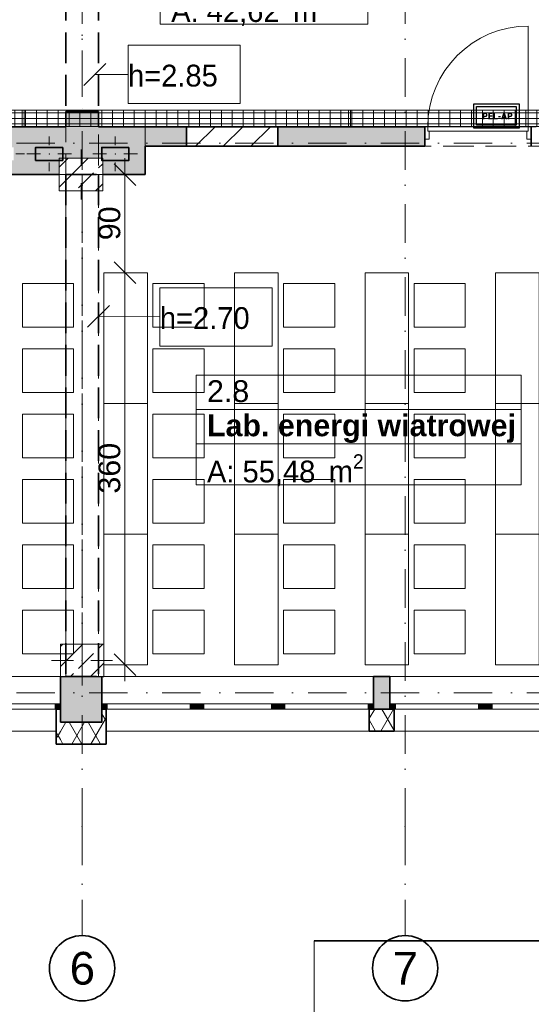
# Model space of a CAD drawing. Header units: millimetres. Extents: x 82175 to 237000, y 24756 to 471700.
# Tile 82 of 256: x 115846 to 120550, y 232169 to 241211. Entities that reach past the tile are written whole.
import ezdxf
from ezdxf.enums import TextEntityAlignment as Align

# ---------------------------------------------------------------- set-up
doc = ezdxf.new("R2010")
doc.units = ezdxf.units.MM
doc.header["$XCLIPFRAME"] = 2
doc.linetypes.add('Krawędzie ukryte', pattern=[3.912222, 2.822222, -1.09])
doc.linetypes.add('Kropki i Kreski', pattern=[6.702778, 3.527778, -1.763889, 0, -1.411111])
for name, color, linetype, lineweight in [('#_EL - opis', 7, 'Continuous', 20), ('#EL-IT', 4, 'Continuous', 35), ('2DE_PRO_Cblf304L', 30, 'Continuous', 15), ('arch tabela_Nr_Pióra__100', 7, 'Continuous', 20), ('CP_DETAL', 33, 'Continuous', 9)]:
    doc.layers.add(name, color=color, linetype=linetype, lineweight=lineweight)
for name, color, linetype in [('#EL - PELAP', 196, 'Continuous'), ('- A - ocieplenie', 8, 'Continuous'), ('- strefy pomieszczeń', 8, 'Continuous'), ('Drzwi Archicad', 8, 'Continuous'), ('Konstrukcja - Belki', 8, 'Continuous'), ('Konstrukcja - Przegroda Strukt.', 8, 'Continuous'), ('Konstrukcja - Siatka mod', 8, 'Continuous'), ('Konstrukcja - Stropy', 8, 'Continuous'), ('Konstrukcja - Słupy', 8, 'Continuous'), ('Konstrukcja - Ściany nośne wew..P', 8, 'Continuous'), ('Konstrukcja - Ściany zewnętrzne', 8, 'Continuous'), ('Okna Archicada', 8, 'Continuous'), ('Opisy - Etykiety', 8, 'Continuous'), ('PIONY INST', 8, 'Continuous'), ('Wnętrze - Umeblowanie', 8, 'Continuous')]:
    doc.layers.add(name, color=color, linetype=linetype)
doc.styles.add('CP_ATTR', font='ARIAL.TTF')
doc.styles.add('OP_100', font='ARIALN.TTF', dxfattribs={"width": 0.8, "height": 20})
doc.styles.get("Standard").update_dxf_attribs({"font": 'arial.ttf'})
doc.styles.add('STYL_AUTOMATYCZNY_1', font='arial.ttf')
doc.styles.add('STYL_AUTOMATYCZNY_2', font='arial.ttf')
doc.styles.add('STYL_AUTOMATYCZNY_4', font='arial.ttf')
doc.styles.add('STYL_AUTOMATYCZNY_5', font='txt')
doc.styles.add('STYL_AUTOMATYCZNY_6', font='txt')
picture_1 = doc.add_image_def('image1.tif', size_in_pixel=(2126, 2126))
pattern_1 = [(60, (-135208.59, 523986.62), (-129.90381, 75), []), (120, (-135208.59, 523986.62), (129.90381, 75), [])]
pattern_2 = [(45, (-135208.59, 523986.62), (-183.84776, 183.84776), []), (45, (-135300.5, 524078.54), (-183.84776, 183.84776), [195, -65])]

# ---------------------------------------------------------------- blocks, each defined once
blk = doc.blocks.new('2Dcblfmark100')
at = {"color": 3}
for p, q in [((-10, -50), (-10, 50)), ((10, -50), (10, 50))]:
    blk.add_line(p, q, dxfattribs=at)
blk = doc.blocks.new('2dcblf_korcf105v_b150_h105_5tuykf4')
at = {"layer": 'CP_DETAL'}
h = blk.add_hatch(dxfattribs=at)
h.set_pattern_fill('_USER', color=256, scale=100, angle=90, style=0, pattern_type=0)
h.set_pattern_definition([(90, (-3e-14, 0), (-100, 6e-15), [])])
h.paths.add_polyline_path([(0, 75), (11260, 75), (11260, -75), (0, -75)])
for p, q in [((0, 75), (11260, 75)), ((0, -75), (11260, -75))]:
    blk.add_line(p, q)
for p, q in [((11260, 50), (0, 50)), ((0, 0), (11260, 0)), ((11260, -50), (0, -50))]:
    blk.add_line(p, q, dxfattribs=at)
at = {"yscale": 1.5}
for p in [(3000, 0), (6000, 0)]:
    blk.add_blockref('2Dcblfmark100', p, dxfattribs=at)
at = {"linetype": 'ByBlock', "style": 'CP_ATTR', "flags": 9}
for tag in ['NAME', 'NUMBER', 'GROUP', 'ORDER-NO', 'PRODUCER', 'COUPLERS', 'MOUNTDIST', 'MOUNTINGS', 'OTHER', 'WEIGHT', 'DIVIDER', 'COVER']:
    blk.add_attdef(tag, text='', height=0.00005, dxfattribs=at).set_placement((-0.1, 0), align=Align.MIDDLE_LEFT)
blk = doc.blocks.new('16C009C')
blk.add_lwpolyline([(-39.6, -170.5), (-404.1, -170.5), (-404.1, 0), (-39.6, 0)], close=True)
at = {"insert": (-72.6, -86.7), "char_height": 60, "width": 184.866, "attachment_point": 6}
blk.add_mtext('\\fTahoma|b1|i0|c238;\\A1;PEL-AP', dxfattribs=at)
blk = doc.blocks.new('pel-ap')
at = {"layer": '#EL - PELAP', "color": 2}
blk.add_lwpolyline([(208.5, -209.4), (-209.7, -209.4), (-209.7, 14.9), (208.5, 14.9)], close=True, dxfattribs=at)
at = {"layer": '#EL - PELAP', "color": 2, "rotation": 359.9999999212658}
blk.add_blockref('16C009C', (221.2, -12), dxfattribs=at)

msp = doc.modelspace()

# ---------------------------------------------------------------- hatches: boundary and pattern name
at = {"layer": '- A - ocieplenie', "linetype": 'Continuous', "lineweight": 13}
h = msp.add_hatch(dxfattribs=at)
h.set_pattern_fill('Izolacja_miękka_0004', color=8, style=0, pattern_type=2)
h.set_pattern_definition(pattern_1)
h.paths.add_polyline_path([(116640, 234678.9), (116600, 234878.9), (116600, 234758.9), (116616, 234678.9)])
h = msp.add_hatch(dxfattribs=at)
h.set_pattern_fill('Izolacja_miękka_0004', color=8, style=0, pattern_type=2)
h.set_pattern_definition(pattern_1)
h.paths.add_polyline_path([(116600, 234878.9), (116640, 234678.9), (116640, 234878.9)])
h = msp.add_hatch(dxfattribs=at)
h.set_pattern_fill('Izolacja_miękka_0004', color=8, style=0, pattern_type=2)
h.set_pattern_definition(pattern_1)
h.paths.add_polyline_path([(119060, 234678.9), (119290, 234678.9), (119290, 234878.9), (119060, 234878.9)])
h = msp.add_hatch(dxfattribs=at)
h.set_pattern_fill('Izolacja_miękka_0004', color=8, style=0, pattern_type=2)
h.set_pattern_definition(pattern_1)
h.paths.add_polyline_path([(116180, 234678.9), (116180, 234558.9), (116220, 234758.9), (116196, 234758.9)])
h = msp.add_hatch(dxfattribs=at)
h.set_pattern_fill('Izolacja_miękka_0004', color=8, style=0, pattern_type=2)
h.set_pattern_definition(pattern_1)
h.paths.add_polyline_path([(116220, 234758.9), (116180, 234558.9), (116220, 234558.9)])
h = msp.add_hatch(dxfattribs=at)
h.set_pattern_fill('Izolacja_miękka_0004', color=8, style=0, pattern_type=2)
h.set_pattern_definition(pattern_1)
h.paths.add_polyline_path([(116220, 234558.9), (116600, 234558.9), (116600, 234758.9), (116220, 234758.9)])
h = msp.add_hatch(dxfattribs=at)
h.set_pattern_fill('Izolacja_miękka_0004', color=8, style=0, pattern_type=2)
h.set_pattern_definition(pattern_1)
h.paths.add_polyline_path([(116600, 234758.9), (116600, 234558.9), (116640, 234558.9)])
at = {"layer": 'Konstrukcja - Słupy', "linetype": 'Continuous', "lineweight": 25}
h = msp.add_hatch(dxfattribs=at)
h.set_pattern_fill('Beton_zbrojony_0004', color=8, style=0, pattern_type=2)
h.set_pattern_definition(pattern_2)
h.paths.add_polyline_path([(116210, 239638.7), (116610, 239638.7), (116610, 239938.7), (116210, 239938.7)])
h = msp.add_hatch(dxfattribs=at)
h.set_pattern_fill('Beton_zbrojony_0004', color=8, style=0, pattern_type=2)
h.set_pattern_definition(pattern_2)
h.paths.add_polyline_path([(116220, 235177.8), (116620, 235177.8), (116620, 235477.8), (116220, 235477.8)])
at = {"layer": 'Konstrukcja - Ściany nośne wew..P', "linetype": 'Continuous', "lineweight": 13}
for points in [[(116570, 240368.9), (116270, 240368.9), (116270, 240228.9), (116570, 240228.9)], [(117000, 240228.9), (116570, 240228.9), (116570, 239938.7), (116600, 239938.7), (116600, 240038.9), (116850, 240038.9), (116850, 239918.9), (116610, 239918.9), (116610, 239788.9), (117000, 239788.9)], [(117380, 240048.9), (117380, 240228.9), (117000, 240228.9), (117000, 240048.9)], [(119570, 240228.9), (118220, 240228.9), (118220, 240048.9), (119570, 240048.9)]]:
    msp.add_hatch(color=8, dxfattribs=at).paths.add_polyline_path(points)
h = msp.add_hatch(color=8, dxfattribs=at)
h.paths.add_polyline_path([(116570, 240228.9), (115510, 240228.9), (115510, 239788.9), (116210, 239788.9), (116210, 239918.9), (115992.4, 239918.9), (115992.4, 240038.9), (116242.4, 240038.9), (116242.4, 239938.7), (116570, 239938.7)])
h.paths.add_polyline_path([(115671.2, 240038.9), (115791.2, 240038.9), (115791.2, 239918.9), (115671.2, 239918.9)], flags=0)
h = msp.add_hatch(dxfattribs=at)
h.set_pattern_fill('Bloczki_ceramiczne_0004', color=8, style=0, pattern_type=2)
h.set_pattern_definition([(45, (-135208.59, 523986.62), (-127.27922, 127.27922), [])])
h.paths.add_polyline_path([(117380, 240228.9), (117380, 240048.9), (118220, 240048.9), (118220, 240228.9)])
at = {"layer": 'Konstrukcja - Ściany zewnętrzne', "linetype": 'Continuous', "lineweight": 13}
for points in [[(116600, 235177.8), (116222.5, 235177.8), (116222.5, 234878.9), (116600, 234878.9)], [(119100, 235178.9), (119100, 234878.9), (119250, 234878.9), (119250, 235178.9)], [(116220, 234758.9), (116600, 234758.9), (116600, 234878.9), (116220, 234878.9)]]:
    msp.add_hatch(color=8, dxfattribs=at).paths.add_polyline_path(points)
at = {"layer": 'Okna Archicada', "linetype": 'Continuous', "lineweight": 13}
for points in [[(116222.5, 234878.9), (116222.5, 234928.9), (116172.5, 234928.9), (116172.5, 234878.9)], [(116600, 234928.9), (116600, 234878.9), (116650, 234878.9), (116650, 234928.9)], [(117465, 234878.9), (117465, 234928.9), (117415, 234928.9), (117415, 234878.9)], [(117465, 234928.9), (117465, 234878.9), (117540, 234878.9), (117540, 234928.9)], [(118235, 234878.9), (118235, 234928.9), (118160, 234928.9), (118160, 234878.9)], [(118235, 234928.9), (118235, 234878.9), (118285, 234878.9), (118285, 234928.9)], [(119100, 234878.9), (119100, 234928.9), (119050, 234928.9), (119050, 234878.9)], [(119250, 234878.9), (119300, 234878.9), (119300, 234928.9), (119250, 234928.9)], [(120115, 234928.9), (120065, 234928.9), (120065, 234878.9), (120115, 234878.9)], [(120115, 234878.9), (120190, 234878.9), (120190, 234928.9), (120115, 234928.9)]]:
    msp.add_hatch(color=8, dxfattribs=at).paths.add_polyline_path(points)
at = {"layer": 'PIONY INST', "linetype": 'Continuous', "lineweight": 13}
for points in [[(116242.4, 240038.9), (115992.4, 240038.9), (115992.4, 239918.9), (116242.4, 239918.9)], [(116850, 240038.9), (116600, 240038.9), (116600, 239918.9), (116850, 239918.9)]]:
    msp.add_hatch(color=8, dxfattribs=at).paths.add_polyline_path(points)

# ---------------------------------------------------------------- linework, layer by layer
at = {"layer": '- A - ocieplenie', "color": 8, "linetype": 'Continuous', "lineweight": 35, "ltscale": 100}
for p, q in [((116180, 234878.9), (116180, 234828.9)), ((116640, 234878.9), (116640, 234828.9)), ((119060, 234878.9), (119060, 234828.9)), ((119290, 234878.9), (119290, 234828.9)), ((116180, 234828.9), (116180, 234678.9)), ((116640, 234828.9), (116640, 234678.9)), ((119060, 234828.9), (119060, 234678.9)), ((119290, 234828.9), (119290, 234678.9))]:
    msp.add_line(p, q, dxfattribs=at)
at = {"layer": '- A - ocieplenie', "color": 8, "linetype": 'Continuous', "lineweight": 35, "ltscale": 100, "flags": 128}
for points in [[(116220, 234878.9), (116180, 234878.9)], [(116220, 234758.9), (116220, 234878.9)], [(116640, 234878.9), (116600, 234878.9)], [(116600, 234878.9), (116600, 234758.9)], [(119290, 234878.9), (119060, 234878.9)], [(116600, 234758.9), (116220, 234758.9)], [(116180, 234678.9), (116180, 234558.9)], [(116640, 234558.9), (116640, 234678.9)], [(119060, 234678.9), (119290, 234678.9)], [(116180, 234558.9), (116640, 234558.9)]]:
    msp.add_lwpolyline(points, dxfattribs=at)
at = {"layer": '- strefy pomieszczeń', "color": 8, "linetype": 'Continuous', "lineweight": 13, "ltscale": 100}
for p, q in [((117139.1, 241169.2), (117139.1, 241545.7)), ((119046.3, 241545.7), (119046.3, 241169.2)), ((119046.3, 241169.2), (117139.1, 241169.2)), ((117468.1, 237945.8), (120457.3, 237945.8)), ((117468.1, 237631.5), (117468.1, 237945.8)), ((120457.3, 237945.8), (120457.3, 237631.5)), ((120457.3, 237631.5), (117468.1, 237631.5)), ((117468.1, 237631.5), (120457.3, 237631.5)), ((117468.1, 237317.2), (117468.1, 237631.5)), ((120457.3, 237631.5), (120457.3, 237317.2)), ((120457.3, 237317.2), (117468.1, 237317.2)), ((117468.1, 237317.2), (120457.3, 237317.2)), ((117468.1, 236940.7), (117468.1, 237317.2)), ((120457.3, 237317.2), (120457.3, 236940.7)), ((120457.3, 236940.7), (117468.1, 236940.7))]:
    msp.add_line(p, q, dxfattribs=at)
at = {"color": 7, "linetype": 'Continuous', "lineweight": 35}
for p, q in [((118554.2, 232753), (136554.2, 232753)), ((119329.7, 232753), (136286.4, 232753))]:
    msp.add_line(p, q, dxfattribs=at)
at = {"color": 8, "linetype": 'Continuous', "lineweight": 35, "ltscale": 100, "flags": 128}
for points in [[(118220, 240228.9), (117380, 240228.9)], [(117380, 240048.9), (118220, 240048.9)]]:
    msp.add_lwpolyline(points, dxfattribs=at)
at = {"layer": 'Drzwi Archicad', "color": 8, "linetype": 'Continuous', "lineweight": 13, "ltscale": 100}
for p, q in [((120522, 240228.9), (120522, 241152.9)), ((119598, 240228.9), (119570, 240228.9)), ((119570, 240228.9), (119570, 240113.9)), ((119598, 240188.9), (119598, 240228.9)), ((119598, 240228.9), (120522, 240228.9)), ((119598, 240188.9), (119598, 240228.9)), ((119610, 240188.9), (119598, 240188.9)), ((120522, 240188.9), (119598, 240188.9)), ((119610, 240113.9), (119610, 240188.9)), ((120522, 240188.9), (120510, 240188.9)), ((120510, 240188.9), (120510, 240113.9)), ((120550, 240228.9), (120522, 240228.9)), ((120522, 240228.9), (120522, 240188.9)), ((120522, 240228.9), (120522, 240188.9)), ((120550, 240113.9), (120550, 240228.9)), ((119570, 240113.9), (119610, 240113.9)), ((120510, 240113.9), (120550, 240113.9))]:
    msp.add_line(p, q, dxfattribs=at)
at = {"layer": 'Drzwi Archicad', "color": 8, "linetype": 'Continuous', "lineweight": 35, "ltscale": 100}
for p, q in [((119570, 240228.9), (119570, 240113.9)), ((119570, 240228.9), (119570, 240113.9)), ((120550, 240228.9), (120550, 240113.9)), ((120550, 240228.9), (120550, 240113.9)), ((119570, 240113.9), (119570, 240048.9)), ((120550, 240113.9), (120550, 240048.9))]:
    msp.add_line(p, q, dxfattribs=at)
at = {"layer": 'Drzwi Archicad', "color": 8, "linetype": 'Continuous', "lineweight": 13, "ltscale": 100}
msp.add_arc((120522, 240228.9), 924, 90, 180, dxfattribs=at)
at = {"layer": 'Konstrukcja - Belki', "color": 8, "linetype": 'Krawędzie ukryte', "lineweight": 35, "ltscale": 100}
for p, q in [((116270, 242268.9), (116270, 240369.5)), ((116570, 242268.9), (116570, 240369.5)), ((116270, 240369.5), (116570, 240369.5)), ((116270, 239788.9), (116270, 235178.9)), ((116270, 239788.9), (116570, 239788.9)), ((116570, 239788.9), (116570, 235178.9)), ((116270, 235178.9), (116570, 235178.9))]:
    msp.add_line(p, q, dxfattribs=at)
at = {"layer": 'Konstrukcja - Belki', "color": 8, "linetype": 'Kropki i Kreski', "lineweight": 13, "ltscale": 100}
for p, q in [((116420, 242268.9), (116420, 240369.5)), ((116420, 239788.9), (116420, 235178.9))]:
    msp.add_line(p, q, dxfattribs=at)
at = {"layer": 'Konstrukcja - Przegroda Strukt.', "color": 8, "linetype": 'Continuous', "lineweight": 13, "ltscale": 100}
for p, q in [((116813.4, 239788.9), (116813.4, 239938.9)), ((116913.4, 239688.9), (116713.4, 239888.9)), ((117000.9, 239788.9), (116625.9, 239788.9)), ((116813.4, 238887.8), (116813.4, 239788.9)), ((116713.4, 238987.8), (116913.4, 238787.8)), ((117000.9, 238887.8), (116625.9, 238887.8)), ((116813.4, 235287.8), (116813.4, 238887.8)), ((116713.4, 235387.8), (116913.4, 235187.8)), ((117000.9, 235287.8), (116625.9, 235287.8)), ((116813.4, 235137.8), (116813.4, 235287.8))]:
    msp.add_line(p, q, dxfattribs=at)
at = {"layer": 'Konstrukcja - Siatka mod', "color": 8, "linetype": 'Kropki i Kreski', "lineweight": 13, "ltscale": 100}
for p, q in [((116420, 233800), (116420, 250764.8)), ((119390, 233800), (119390, 250764.8)), ((93022.5, 240078.9), (122467, 240078.9)), ((93022.5, 235028.9), (122467, 235028.9)), ((116420, 233800), (116420, 232800)), ((119390, 233800), (119390, 232800))]:
    msp.add_line(p, q, dxfattribs=at)
at = {"layer": 'Konstrukcja - Siatka mod', "color": 8, "linetype": 'Continuous', "lineweight": 35, "ltscale": 100}
for centre in [(116420, 232500), (119390, 232500)]:
    msp.add_circle(centre, 300, dxfattribs=at)
at = {"layer": 'Konstrukcja - Siatka mod', "color": 8, "linetype": 'Kropki i Kreski', "lineweight": 13, "ltscale": 100}
for p in [(116420, 233800), (116420, 233800), (119390, 233800), (119390, 233800)]:
    msp.add_point(p, dxfattribs=at)
at = {"layer": 'Konstrukcja - Stropy', "color": 8, "linetype": 'Continuous', "lineweight": 13, "ltscale": 100, "flags": 128}
msp.add_lwpolyline([(107140, 240228.9), (110439, 240228.9), (110439, 235178.9), (122510, 235178.9), (122510, 247658.9), (95470, 247658.9), (95470, 235178.9), (107140, 235178.9)], close=True, dxfattribs=at)
at = {"layer": 'Konstrukcja - Słupy', "color": 8, "linetype": 'Continuous', "lineweight": 13, "ltscale": 100}
for p, q in [((116410, 239868.7), (116410, 240018.7)), ((116330, 239788.7), (116130, 239788.7)), ((116490, 239788.7), (116690, 239788.7)), ((116410, 239708.7), (116410, 239558.7)), ((116420, 235407.8), (116420, 235557.8)), ((116340, 235327.8), (116140, 235327.8)), ((116500, 235327.8), (116700, 235327.8)), ((116420, 235247.8), (116420, 235097.8))]:
    msp.add_line(p, q, dxfattribs=at)
at = {"layer": 'Konstrukcja - Słupy', "color": 8, "linetype": 'Continuous', "lineweight": 13, "ltscale": 100, "flags": 128}
for points in [[(116210, 239638.7), (116610, 239638.7), (116610, 239938.7), (116210, 239938.7)], [(116220, 235177.8), (116620, 235177.8), (116620, 235477.8), (116220, 235477.8)]]:
    msp.add_lwpolyline(points, close=True, dxfattribs=at)
at = {"layer": 'Konstrukcja - Słupy', "color": 8, "linetype": 'Continuous', "lineweight": 13, "ltscale": 100}
for p in [(116410, 239788.7), (116420, 235327.8)]:
    msp.add_point(p, dxfattribs=at)
at = {"layer": 'Konstrukcja - Ściany nośne wew..P', "color": 8, "linetype": 'Continuous', "lineweight": 35, "ltscale": 100}
for p, q in [((117380, 240228.9), (117380, 240048.9)), ((118220, 240228.9), (118220, 240048.9)), ((119570, 240228.9), (119570, 240113.9)), ((120550, 240228.9), (120550, 240113.9)), ((119570, 240113.9), (119570, 240048.9)), ((120550, 240113.9), (120550, 240048.9))]:
    msp.add_line(p, q, dxfattribs=at)
at = {"layer": 'Konstrukcja - Ściany nośne wew..P', "color": 8, "linetype": 'Continuous', "lineweight": 35, "ltscale": 100, "flags": 128}
for points in [[(116270, 240368.9), (116270, 240228.9)], [(116570, 240368.9), (116270, 240368.9)], [(116570, 240228.9), (116570, 240368.9)], [(116270, 240228.9), (115510, 240228.9)], [(117000, 240228.9), (116570, 240228.9)], [(117380, 240228.9), (117000, 240228.9)], [(119570, 240228.9), (118220, 240228.9)], [(117000, 239788.9), (117000, 240048.9)], [(117000, 240048.9), (117380, 240048.9)], [(118220, 240048.9), (119570, 240048.9)], [(115510, 239788.9), (116210, 239788.9)], [(116610, 239788.9), (117000, 239788.9)]]:
    msp.add_lwpolyline(points, dxfattribs=at)
at = {"layer": 'Konstrukcja - Ściany nośne wew..P', "color": 8, "linetype": 'Krawędzie ukryte', "lineweight": 20, "ltscale": 100, "flags": 128}
for points in [[(116270, 240368.9), (116270, 235178.9)], [(116570, 240368.9), (116270, 240368.9)], [(116570, 235178.9), (116570, 240368.9)], [(122160, 240228.9), (117000, 240228.9)], [(117000, 240228.9), (117000, 240048.9)], [(117000, 240048.9), (122160, 240048.9)], [(116270, 235178.9), (116570, 235178.9)]]:
    msp.add_lwpolyline(points, dxfattribs=at)
at = {"layer": 'Konstrukcja - Ściany zewnętrzne', "color": 8, "linetype": 'Continuous', "lineweight": 35, "ltscale": 100}
for p, q in [((116222.5, 234928.9), (116222.5, 235178.9)), ((116600, 234928.9), (116600, 235178.9)), ((119100, 234928.9), (119100, 235178.9)), ((119250, 234928.9), (119250, 235178.9)), ((116222.5, 234878.9), (116222.5, 234928.9)), ((116600, 234878.9), (116600, 234928.9)), ((119100, 234878.9), (119100, 234928.9)), ((119250, 234878.9), (119250, 234928.9))]:
    msp.add_line(p, q, dxfattribs=at)
at = {"layer": 'Konstrukcja - Ściany zewnętrzne', "color": 8, "linetype": 'Continuous', "lineweight": 35, "ltscale": 100, "flags": 128}
for points in [[(119250, 235178.9), (119100, 235178.9)], [(119100, 234878.9), (119250, 234878.9)]]:
    msp.add_lwpolyline(points, dxfattribs=at)
at = {"layer": 'Konstrukcja - Ściany zewnętrzne', "color": 8, "linetype": 'Continuous', "lineweight": 13, "ltscale": 100, "flags": 128}
msp.add_lwpolyline([(116220, 234878.9), (116220, 234758.9), (116600, 234758.9), (116600, 234878.9)], dxfattribs=at)
at = {"layer": 'Okna Archicada', "color": 8, "linetype": 'Continuous', "lineweight": 13, "ltscale": 100}
for p, q in [((113442.5, 235178.9), (116222.5, 235178.9)), ((116600, 235178.9), (119100, 235178.9)), ((121750, 235178.9), (119250, 235178.9)), ((115357.5, 234928.9), (116172.5, 234928.9)), ((116172.5, 234878.9), (116172.5, 234928.9)), ((116172.5, 234928.9), (116222.5, 234928.9)), ((116600, 234928.9), (116650, 234928.9)), ((116650, 234928.9), (116650, 234878.9)), ((116650, 234928.9), (117415, 234928.9)), ((117415, 234878.9), (117415, 234928.9)), ((117415, 234928.9), (117465, 234928.9)), ((117465, 234928.9), (117540, 234928.9)), ((117540, 234928.9), (117540, 234878.9)), ((117540, 234928.9), (118160, 234928.9)), ((118160, 234878.9), (118160, 234928.9)), ((118160, 234928.9), (118235, 234928.9)), ((118235, 234928.9), (118285, 234928.9)), ((118285, 234928.9), (118285, 234878.9)), ((118285, 234928.9), (119050, 234928.9)), ((119050, 234878.9), (119050, 234928.9)), ((119050, 234928.9), (119100, 234928.9)), ((119300, 234928.9), (119250, 234928.9)), ((119300, 234878.9), (119300, 234928.9)), ((120065, 234928.9), (119300, 234928.9)), ((120115, 234928.9), (120065, 234928.9)), ((120065, 234928.9), (120065, 234878.9)), ((120190, 234928.9), (120115, 234928.9)), ((120190, 234878.9), (120190, 234928.9)), ((120810, 234928.9), (120190, 234928.9)), ((113442.5, 234878.9), (116222.5, 234878.9)), ((116180, 234878.9), (113485, 234878.9)), ((116172.5, 234878.9), (115357.5, 234878.9)), ((116222.5, 234878.9), (116172.5, 234878.9)), ((116600, 234878.9), (119100, 234878.9)), ((116650, 234878.9), (116600, 234878.9)), ((119060, 234878.9), (116640, 234878.9)), ((117415, 234878.9), (116650, 234878.9)), ((117465, 234878.9), (117415, 234878.9)), ((117540, 234878.9), (117465, 234878.9)), ((118160, 234878.9), (117540, 234878.9)), ((118235, 234878.9), (118160, 234878.9)), ((118285, 234878.9), (118235, 234878.9)), ((119050, 234878.9), (118285, 234878.9)), ((119100, 234878.9), (119050, 234878.9)), ((121750, 234878.9), (119250, 234878.9)), ((119250, 234878.9), (119300, 234878.9)), ((121710, 234878.9), (119290, 234878.9)), ((119300, 234878.9), (120065, 234878.9)), ((120065, 234878.9), (120115, 234878.9)), ((120115, 234878.9), (120190, 234878.9)), ((120190, 234878.9), (120810, 234878.9)), ((116180, 234678.9), (113485, 234678.9)), ((119060, 234678.9), (116640, 234678.9)), ((121710, 234678.9), (119290, 234678.9))]:
    msp.add_line(p, q, dxfattribs=at)
at = {"layer": 'Okna Archicada', "color": 8, "linetype": 'Continuous', "lineweight": 35, "ltscale": 100}
for p, q in [((116222.5, 234928.9), (116222.5, 235178.9)), ((116600, 234928.9), (116600, 235178.9)), ((119100, 234928.9), (119100, 235178.9)), ((119250, 234928.9), (119250, 235178.9)), ((116222.5, 234878.9), (116222.5, 234928.9)), ((116222.5, 234878.9), (116222.5, 234928.9)), ((116600, 234878.9), (116600, 234928.9)), ((116600, 234878.9), (116600, 234928.9)), ((119100, 234878.9), (119100, 234928.9)), ((119100, 234878.9), (119100, 234928.9)), ((119250, 234878.9), (119250, 234928.9)), ((119250, 234878.9), (119250, 234928.9)), ((116180, 234878.9), (116180, 234828.9)), ((116640, 234878.9), (116640, 234828.9)), ((119060, 234878.9), (119060, 234828.9)), ((119290, 234878.9), (119290, 234828.9)), ((116180, 234828.9), (116180, 234678.9)), ((116640, 234828.9), (116640, 234678.9)), ((119060, 234828.9), (119060, 234678.9)), ((119290, 234828.9), (119290, 234678.9))]:
    msp.add_line(p, q, dxfattribs=at)
at = {"layer": 'Opisy - Etykiety', "color": 8, "linetype": 'Continuous', "lineweight": 20, "ltscale": 100}
for p, q in [((117873.4, 240976.6), (116842, 240976.6)), ((116842, 240976.6), (116842, 240440.2)), ((117873.4, 240440.2), (117873.4, 240976.6)), ((116637, 240808.4), (116437, 240608.4)), ((116537, 240708.4), (116842, 240708.4)), ((116842, 240440.2), (117873.4, 240440.2)), ((118166.3, 238750.1), (117134.9, 238750.1)), ((117134.9, 238750.1), (117134.9, 238213.7)), ((118166.3, 238213.7), (118166.3, 238750.1)), ((116670.8, 238585.4), (116469.2, 238386.9)), ((116570, 238486.2), (117134.9, 238481.9)), ((117134.9, 238213.7), (118166.3, 238213.7))]:
    msp.add_line(p, q, dxfattribs=at)
at = {"layer": 'PIONY INST', "color": 8, "linetype": 'Continuous', "lineweight": 0, "ltscale": 100}
for p, q in [((116117.4, 240058.9), (116117.4, 240138.9)), ((116725, 240058.9), (116725, 240138.9)), ((115811.2, 239978.9), (115891.2, 239978.9)), ((116037.4, 239978.9), (115912.4, 239978.9)), ((116117.4, 239898.9), (116117.4, 239818.9)), ((116197.4, 239978.9), (116322.4, 239978.9)), ((116645, 239978.9), (116520, 239978.9)), ((116725, 239898.9), (116725, 239818.9)), ((116805, 239978.9), (116930, 239978.9))]:
    msp.add_line(p, q, dxfattribs=at)
at = {"layer": 'PIONY INST', "color": 8, "linetype": 'Continuous', "lineweight": 35, "ltscale": 100, "flags": 128}
for points in [[(116242.4, 240038.9), (115992.4, 240038.9), (115992.4, 239918.9), (116242.4, 239918.9)], [(116850, 240038.9), (116600, 240038.9), (116600, 239918.9), (116850, 239918.9)]]:
    msp.add_lwpolyline(points, close=True, dxfattribs=at)
at = {"layer": 'PIONY INST', "color": 8, "linetype": 'Continuous', "lineweight": 0, "ltscale": 100}
for p in [(116117.4, 239978.9), (116725, 239978.9)]:
    msp.add_point(p, dxfattribs=at)
at = {"layer": 'Wnętrze - Umeblowanie', "color": 8, "linetype": 'Continuous', "lineweight": 13, "ltscale": 100, "flags": 128}
for points in [[(117021, 237687.8), (117021, 238887.8), (116620, 238887.8), (116620, 237687.8)], [(118222, 237687.8), (118222, 238887.8), (117821, 238887.8), (117821, 237687.8)], [(119422, 237687.8), (119422, 238887.8), (119021, 238887.8), (119021, 237687.8)], [(120622, 237687.8), (120622, 238887.8), (120221, 238887.8), (120221, 237687.8)], [(115871, 238387.3), (115871, 238788.3), (116341, 238788.3), (116341, 238387.3)], [(117071, 238387.3), (117071, 238788.3), (117541, 238788.3), (117541, 238387.3)], [(118272, 238387.3), (118272, 238788.3), (118742, 238788.3), (118742, 238387.3)], [(119472, 238387.3), (119472, 238788.3), (119942, 238788.3), (119942, 238387.3)], [(115871, 237787.3), (115871, 238188.3), (116341, 238188.3), (116341, 237787.3)], [(117071, 237787.3), (117071, 238188.3), (117541, 238188.3), (117541, 237787.3)], [(118272, 237787.3), (118272, 238188.3), (118742, 238188.3), (118742, 237787.3)], [(119472, 237787.3), (119472, 238188.3), (119942, 238188.3), (119942, 237787.3)], [(117021, 236487.8), (117021, 237687.8), (116620, 237687.8), (116620, 236487.8)], [(118222, 236487.8), (118222, 237687.8), (117821, 237687.8), (117821, 236487.8)], [(119422, 236487.8), (119422, 237687.8), (119021, 237687.8), (119021, 236487.8)], [(120622, 236487.8), (120622, 237687.8), (120221, 237687.8), (120221, 236487.8)], [(115871, 237187.3), (115871, 237588.3), (116341, 237588.3), (116341, 237187.3)], [(117071, 237187.3), (117071, 237588.3), (117541, 237588.3), (117541, 237187.3)], [(118272, 237187.3), (118272, 237588.3), (118742, 237588.3), (118742, 237187.3)], [(119472, 237187.3), (119472, 237588.3), (119942, 237588.3), (119942, 237187.3)], [(115871, 236587.3), (115871, 236988.3), (116341, 236988.3), (116341, 236587.3)], [(117071, 236587.3), (117071, 236988.3), (117541, 236988.3), (117541, 236587.3)], [(118272, 236587.3), (118272, 236988.3), (118742, 236988.3), (118742, 236587.3)], [(119472, 236587.3), (119472, 236988.3), (119942, 236988.3), (119942, 236587.3)], [(117021, 235287.8), (117021, 236487.8), (116620, 236487.8), (116620, 235287.8)], [(118222, 235287.8), (118222, 236487.8), (117821, 236487.8), (117821, 235287.8)], [(119422, 235287.8), (119422, 236487.8), (119021, 236487.8), (119021, 235287.8)], [(120622, 235287.8), (120622, 236487.8), (120221, 236487.8), (120221, 235287.8)], [(115871, 235987.3), (115871, 236388.3), (116341, 236388.3), (116341, 235987.3)], [(117071, 235987.3), (117071, 236388.3), (117541, 236388.3), (117541, 235987.3)], [(118272, 235987.3), (118272, 236388.3), (118742, 236388.3), (118742, 235987.3)], [(119472, 235987.3), (119472, 236388.3), (119942, 236388.3), (119942, 235987.3)], [(115871, 235387.3), (115871, 235788.3), (116341, 235788.3), (116341, 235387.3)], [(117071, 235387.3), (117071, 235788.3), (117541, 235788.3), (117541, 235387.3)], [(118272, 235387.3), (118272, 235788.3), (118742, 235788.3), (118742, 235387.3)], [(119472, 235387.3), (119472, 235788.3), (119942, 235788.3), (119942, 235387.3)]]:
    msp.add_lwpolyline(points, close=True, dxfattribs=at)

# ---------------------------------------------------------------- block references
at = {"layer": '#EL-IT', "rotation": 360}
msp.add_blockref('pel-ap', (120230.1, 240424.9), dxfattribs=at)
at = {"layer": '2DE_PRO_Cblf304L', "rotation": 180}
msp.add_blockref('2dcblf_korcf105v_b150_h105_5tuykf4', (121877.9, 240305.4), dxfattribs=at)

# ---------------------------------------------------------------- texts
at = {"layer": '#_EL - opis', "insert": (109018, 240642.9), "char_height": 150, "width": 13225.251, "attachment_point": 1, "style": 'OP_100'}
msp.add_mtext('\\fArial|b1|i0|c238|p34;koryto kablowe 150H100 montowane na wysokość 2,35m (spód koryta)', dxfattribs=at)
at = {"layer": '- strefy pomieszczeń', "color": 8, "linetype": 'Continuous', "lineweight": 13, "char_height": 200, "attachment_point": 1}
for s, insert, style in [('\\A1;{\\pql;\\pt0,100;\\fArial|b1|i0|c238|p0;\\W1.000000;Komunikacja\\fArial|b1|i0|c238|p0;\\W1.000000;\\A1{\\H.66x;\\S^  ;}\\fArial|b1|i0|c238|p0;\\W1.000000;\\fArial|b1|i0|c238|p0;\\W1.000000;\\A1{\\H.66x;\\S^  ;}}', (117239.1, 241814.3), 'STYL_AUTOMATYCZNY_2'), ('\\A1;{\\pql;\\pt0,500;\\fGeneva CE|b0|i0|c0|p0;\\W1.000000;A: 42,62\\fGeneva CE|b0|i0|c0|p0;\\W1.000000;\\A1{\\H.66x;\\S^  ;}\\fGeneva CE|b0|i0|c0|p0;\\W1.000000; m\\fGeneva CE|b0|i0|c0|p0;\\W1.000000;\\A1{\\H.66x;\\S2^  ;}}', (117239.1, 241448.8), 'STYL_AUTOMATYCZNY_6'), ('\\A1;{\\pql;\\pt0,100;\\fArial|b0|i0|c238|p0;\\W1.000000;2.8\\fArial|b0|i0|c238|p0;\\W1.000000;\\A1{\\H.66x;\\S^  ;}\\fArial|b0|i0|c238|p0;\\W1.000000;\\fArial|b0|i0|c238|p0;\\W1.000000;\\A1{\\H.66x;\\S^  ;}}', (117568.1, 237900.1), 'STYL_AUTOMATYCZNY_1'), ('\\A1;{\\pql;\\pt0,100;\\fArial|b1|i0|c238|p0;\\W1.000000;Lab. energi wiatrowej\\fArial|b1|i0|c238|p0;\\W1.000000;\\A1{\\H.66x;\\S^  ;}\\fArial|b1|i0|c238|p0;\\W1.000000;\\fArial|b1|i0|c238|p0;\\W1.000000;\\A1{\\H.66x;\\S^  ;}}', (117568.1, 237585.8), 'STYL_AUTOMATYCZNY_2'), ('\\A1;{\\pql;\\pt0,500;\\fGeneva CE|b0|i0|c0|p0;\\W1.000000;A: 55,48\\fGeneva CE|b0|i0|c0|p0;\\W1.000000;\\A1{\\H.66x;\\S^  ;}\\fGeneva CE|b0|i0|c0|p0;\\W1.000000; m\\fGeneva CE|b0|i0|c0|p0;\\W1.000000;\\A1{\\H.66x;\\S2^  ;}}', (117568.1, 237220.3), 'STYL_AUTOMATYCZNY_6')]:
    msp.add_mtext(s, dxfattribs=dict(at, insert=insert, style=style))
at = {"layer": 'Konstrukcja - Przegroda Strukt.', "color": 8, "linetype": 'Continuous', "lineweight": 13, "char_height": 200, "attachment_point": 7, "rotation": 90, "style": 'STYL_AUTOMATYCZNY_4'}
for s, insert, width in [('\\A1;{\\pql;\\fArial|b0|i0|c238|p0;\\W1.000000;90}', (116773.4, 239185.8), 305.09), ('\\A1;{\\pql;\\fArial|b0|i0|c238|p0;\\W1.000000;360}', (116773.4, 236859), 457.634)]:
    msp.add_mtext(s, dxfattribs=dict(at, insert=insert, width=width))
at = {"layer": 'Konstrukcja - Siatka mod', "color": 8, "linetype": 'Continuous', "lineweight": 13, "char_height": 300, "attachment_point": 1, "style": 'STYL_AUTOMATYCZNY_1'}
for s, insert in [('\\A1;{\\pql;\\pt0;\\fArial|b0|i0|c238|p0;\\W1.000000;6}', (116305.6, 232650)), ('\\A1;{\\pql;\\pt0;\\fArial|b0|i0|c238|p0;\\W1.000000;7}', (119275.6, 232650))]:
    msp.add_mtext(s, dxfattribs=dict(at, insert=insert))
at = {"layer": 'Opisy - Etykiety', "color": 8, "linetype": 'Continuous', "lineweight": 20, "char_height": 200, "attachment_point": 4, "style": 'STYL_AUTOMATYCZNY_5'}
for s, insert in [('\\A1;{\\pql;\\fGeneva|b0|i0|c0|p0;\\W1.000000;h=\\fGeneva CE|b0|i0|c0|p0;\\W1.000000;2.\\fGeneva CE|b0|i0|c0|p0;\\W1.000000;85}', (116842, 240696.4)), ('\\A1;{\\pql;\\fGeneva|b0|i0|c0|p0;\\W1.000000;h=\\fGeneva CE|b0|i0|c0|p0;\\W1.000000;2.\\fGeneva CE|b0|i0|c0|p0;\\W1.000000;7\\fGeneva CE|b0|i0|c0|p0;\\W1.000000;0}', (117134.9, 238470))]:
    msp.add_mtext(s, dxfattribs=dict(at, insert=insert))

# ---------------------------------------------------------------- pictures from other files: only their frames are drawn
at = {"layer": 'arch tabela_Nr_Pióra__100', "linetype": 'Continuous'}
image = msp.add_image(picture_1, insert=(118554.2, 227908.2), size_in_units=(5000, 5000), dxfattribs=at)
image.set_boundary_path([(-0.5, 65.5), (2059.76, 2125.5)])

doc.saveas('drawing.dxf')
